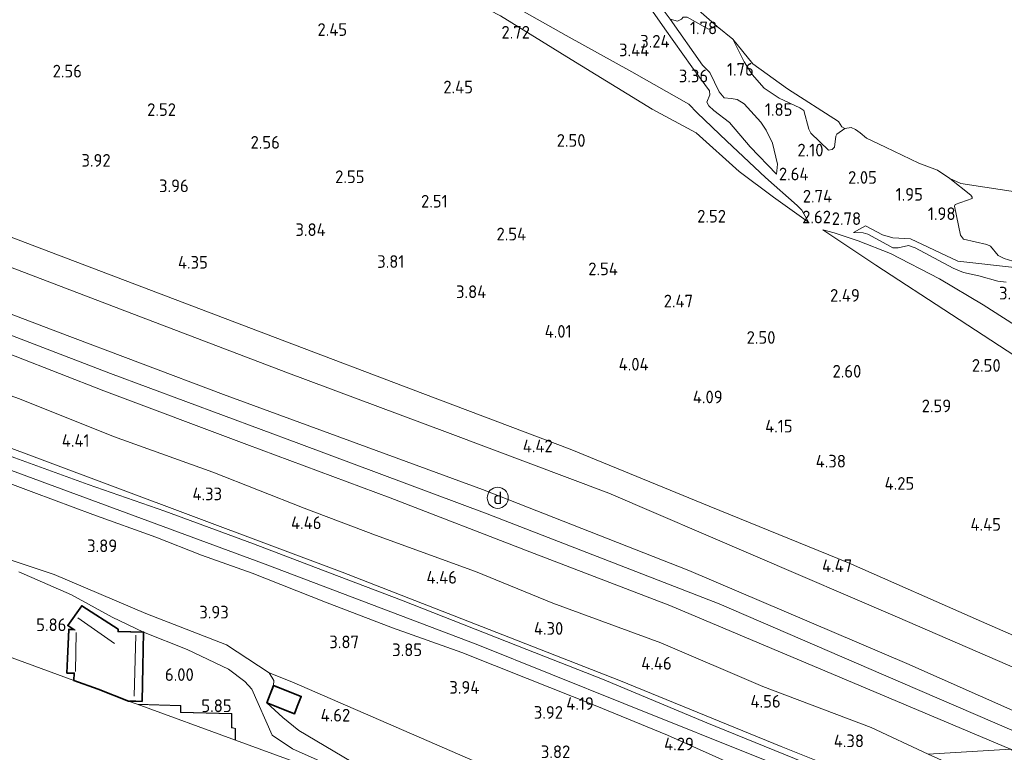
# Model space of a CAD drawing. Extents: x 141961 to 144947, y 416202 to 417778.
# Tile 99 of 122: x 144328 to 144468, y 416589 to 416693. Entities that reach past the tile are written whole.
import ezdxf
from ezdxf.enums import TextEntityAlignment as Align
from ezdxf.lldxf.tags import DXFTag

# ---------------------------------------------------------------- set-up
doc = ezdxf.new("R2010")
doc.units = 0
for name, color, linetype, lineweight in [('B-ME-GR-GRAS-GV', 60, 'Continuous', 13), ('B-ME-GR-HAAG-G', 90, 'GR-HAAG1', 13), ('B-ME-GW-GROND_ZAND-GV', 7, 'Continuous', 18), ('B-ME-GW-TALUD_KRUIN-G', 90, 'Continuous', 18), ('B-ME-GW-TALUD_TEEN-G', 90, 'Continuous', 18), ('B-ME-IE-MEUBILAIR_DIJKPAAL-S', 7, 'Continuous', 25), ('B-ME-IE-TERREINAFSCHEIDING_KUNSTMATIG_HEKWERK-G', 20, 'IE-TERREINAFSCHEIDING-KUNSTMATIG', 18), ('B-ME-KG-GRENS_OPNAME-G', 210, 'KG-OPNAME', 18), ('B-ME-KG-KADASTRAAL_DAKRAND-G', 170, 'Continuous', 18), ('B-ME-KG-KADASTRAAL_NOK-G', 10, 'Continuous', 18), ('B-ME-OB-OEVERVOORZIENING-G', 7, 'Continuous', 18), ('B-ME-OG-BEBOUWING_SCHUUR-GV', 7, 'Continuous', 35), ('B-ME-OG-BEBOUWING_WONINGBOUW-GV', 7, 'Continuous', 18), ('B-ME-OG-HOOGTEPUNT-S', 7, 'Continuous', 25), ('B-ME-OG-TERREIN_GROEN_TUIN-GV', 7, 'Continuous', 18), ('B-ME-OG-WATER_GREPPEL-G', 160, 'Continuous', 18), ('B-ME-OG-WATER_RIVIER-GV', 130, 'Continuous', 18), ('B-ME-OG-WATER_SLOOT-G', 120, 'Continuous', 18), ('B-ME-WH-WINTERBED-G', 150, 'WH-WINTERBED', 18)]:
    doc.layers.add(name, color=color, linetype=linetype, lineweight=lineweight)
doc.styles.add('NLCS-ISO', font='NLCS-ISO.ttf')
doc.styles.add('NLCS-ISO-ANNOTATIVE-T18', font='NLCS-ISO.ttf', dxfattribs={"height": 1.8})
doc.styles.get("Standard").update_dxf_attribs({"font": 'arial.ttf'})
doc.linetypes.add('GR-HAAG1', pattern='A,6,[176,NLCS.SHX,S=0.125,R=0,X=0,Y=0],-2', length=8)
doc.linetypes.add('IE-TERREINAFSCHEIDING-KUNSTMATIG', pattern='A,4,[82,NLCS.SHX,S=0.75,R=90,X=0,Y=0],4,-2', length=10)
tags = doc.linetypes.add('KG-OPNAME', pattern='A,5.5,-2,["O",Standard,S=1.8,R=0,X=-0.5,Y=-0.9],-2,5.5,-2,[5,NLCS.SHX,S=0.75,R=0,X=0,Y=0],-2', length=19).pattern_tags.tags
tags[6] = DXFTag(74, 10)
tags = doc.linetypes.add('WH-WINTERBED', pattern='A,6,-3.5,["WB",Standard,S=1.8,R=0,X=-1.5,Y=-0.9],-3.5,6,-3.5,6,-3.5,6,-3.5,6,-3.5', length=51).pattern_tags.tags
tags[6] = DXFTag(74, 10)

# ---------------------------------------------------------------- blocks, each defined once
blk = doc.blocks.new('SAL-HOOGTELABEL-SO')
at = {"color": 0, "linetype": 'ByBlock', "lineweight": -2, "style": 'NLCS-ISO-ANNOTATIVE-T18'}
blk.add_attdef('HOOGTE', text='', height=1.8, dxfattribs=at).set_placement((2.79, 0), align=Align.RIGHT)
blk = doc.blocks.new('SIE-DIJKPAAL-SO')
at = {"color": 0, "linetype": 'ByBlock', "lineweight": 18}
blk.add_circle((0, 0), 1.5, dxfattribs=at)
at = {"color": 0, "linetype": 'ByBlock', "lineweight": 18, "style": 'NLCS-ISO'}
blk.add_text('d', height=1.8, dxfattribs=at).set_placement((0, 0), align=Align.MIDDLE_CENTER)

msp = doc.modelspace()

# ---------------------------------------------------------------- linework, layer by layer
at = {"layer": 'B-ME-GR-GRAS-GV'}
for points in [[(144483.74, 416599.54, 4.64), (144464.8, 416607.84, 4.62), (144445.86, 416616.15, 4.59), (144426.08, 416624.22, 4.49), (144406.3, 416632.29, 4.39), (144385.35, 416640.23, 4.39), (144364.4, 416648.16, 4.39), (144328.86, 416661.68, 4.36), (144307.62, 416669.77, 4.45), (144286.39, 416677.86, 4.53), (144264.15, 416686.42, 4.5), (144241.91, 416694.97, 4.46), (144215.73, 416704.67, 4.13)], [(144215.73, 416704.67, 4.13), (144241.91, 416694.97, 4.46), (144264.15, 416686.42, 4.5), (144286.39, 416677.86, 4.53), (144307.62, 416669.77, 4.45), (144328.86, 416661.68, 4.36), (144364.4, 416648.16, 4.39), (144385.35, 416640.23, 4.39), (144406.3, 416632.29, 4.39), (144426.08, 416624.22, 4.49), (144445.86, 416616.15, 4.59), (144464.8, 416607.84, 4.62), (144483.74, 416599.54, 4.64)], [(144482.71, 416595.49, 4.8), (144452.84, 416608.43, 4.74), (144432.33, 416617.26, 4.65), (144411.83, 416626.08, 4.56), (144388.86, 416634.66, 4.53), (144365.9, 416643.25, 4.5), (144342.39, 416652.2, 4.51), (144318.89, 416661.15, 4.52), (144297.42, 416669.4, 4.52), (144275.95, 416677.65, 4.52), (144242.74, 416690.26, 4.57), (144236.65, 416693.72, 4.56), (144231.1, 416697.89, 4.56), (144225.53, 416699.78, 4.56), (144218.12, 416700.81, 4.38)], [(144218.12, 416700.81, 4.38), (144225.53, 416699.78, 4.56), (144231.1, 416697.89, 4.56), (144236.65, 416693.72, 4.56), (144242.74, 416690.26, 4.57), (144275.95, 416677.65, 4.52), (144297.42, 416669.4, 4.52), (144318.89, 416661.15, 4.52), (144342.39, 416652.2, 4.51), (144365.9, 416643.25, 4.5), (144388.86, 416634.66, 4.53), (144411.83, 416626.08, 4.56), (144432.33, 416617.26, 4.65), (144452.84, 416608.43, 4.74), (144482.71, 416595.49, 4.8)], [(144396.39, 416693.88, 2.75), (144406.47, 416687.66, 2.71), (144417.99, 416680.63, 2.53), (144424.22, 416677.28, 2.81), (144430.33, 416671.78, 2.66), (144435.23, 416668.11, 2.65), (144440.18, 416664.56, 2.61), (144439.27, 416666.26, 2.97), (144438.6, 416666.93, 2.96), (144434.08, 416670.9, 3), (144428.59, 416676.1, 3.33), (144424.35, 416680.11, 3.5), (144423.19, 416681.33, 3.5), (144415.08, 416685.95, 3.55), (144405.77, 416691.07, 3.42), (144396.42, 416696.39, 3.51)], [(144396.42, 416696.39, 3.51), (144405.77, 416691.07, 3.42), (144415.08, 416685.95, 3.55), (144423.19, 416681.33, 3.5), (144424.35, 416680.11, 3.5), (144428.59, 416676.1, 3.33), (144434.08, 416670.9, 3), (144438.6, 416666.93, 2.96), (144439.27, 416666.26, 2.97), (144440.18, 416664.56, 2.61), (144435.23, 416668.11, 2.65), (144430.33, 416671.78, 2.66), (144424.22, 416677.28, 2.81), (144417.99, 416680.63, 2.53), (144406.47, 416687.66, 2.71), (144396.39, 416693.88, 2.75)], [(144420.54, 416693.39, 1.65), (144425.14, 416686.88, 2.27), (144426.18, 416685.83, 2.25), (144427.5, 416683.07, 2.4), (144428.2, 416682.22, 2.4), (144429.2, 416682.12, 2.25), (144430.07, 416682, 2.18), (144431.04, 416681.36, 2.16), (144433.43, 416678.79, 2.17), (144434.17, 416677.63, 2.25), (144435.1, 416675.77, 2.42), (144435.79, 416672.79, 2.61), (144435.67, 416671.37, 2.8), (144431.89, 416675.28, 3.18), (144428.97, 416678.72, 3.41), (144426.75, 416680.43, 3.62), (144426.05, 416681.08, 3.63), (144425.72, 416681.62, 3.53), (144426.16, 416682.64, 3.25), (144426.1, 416683.25, 3.2), (144423.59, 416686.66, 3.02), (144419.75, 416692.02, 2.81), (144417.36, 416695.52, 2.8)], [(144417.36, 416695.52, 2.8), (144419.75, 416692.02, 2.81), (144423.59, 416686.66, 3.02), (144426.1, 416683.25, 3.2), (144426.16, 416682.64, 3.25), (144425.72, 416681.62, 3.53), (144426.05, 416681.08, 3.63), (144426.75, 416680.43, 3.62), (144428.97, 416678.72, 3.41), (144431.89, 416675.28, 3.18), (144435.67, 416671.37, 2.8), (144435.79, 416672.79, 2.61), (144435.1, 416675.77, 2.42), (144434.17, 416677.63, 2.25), (144433.43, 416678.79, 2.17), (144431.04, 416681.36, 2.16), (144430.07, 416682, 2.18), (144429.2, 416682.12, 2.25), (144428.2, 416682.22, 2.4), (144427.5, 416683.07, 2.4), (144426.18, 416685.83, 2.25), (144425.14, 416686.88, 2.27), (144420.54, 416693.39, 1.65), (144421.59, 416693.13, 1.48), (144422.13, 416693.41, 1.45)], [(144422.97, 416693.71, 1.36), (144426, 416692, 1.22), (144427.23, 416692.35, 1), (144429.42, 416690.55, 1), (144431.07, 416687.33, 1.23), (144432.18, 416685.55, 1.26), (144433.89, 416683.62, 1.26), (144436.02, 416682.18, 1.26), (144438.98, 416680.79, 1.21), (144439.54, 416680.44, 1.2), (144440.24, 416677.8, 1.44), (144440.52, 416677.21, 1.45), (144443.04, 416674.78, 1.59), (144443.54, 416674.91, 1.57), (144443.89, 416675.23, 1.57), (144444.09, 416676.78, 1.3), (144444.24, 416677.07, 1.26), (144445.37, 416677.87, 1), (144446.28, 416678.02, 1), (144446.86, 416677.74, 1), (144447.56, 416677.26, 1), (144448.45, 416676.49, 1), (144451.15, 416675.21, 1), (144455.88, 416672.97, 1), (144458.53, 416671.97, 1), (144460.27, 416670.77, 1), (144463.27, 416668.41, 1.24), (144463.44, 416668.14, 1.25), (144463.48, 416667.91, 1.27), (144461.04, 416667.1, 1.41), (144460.97, 416666.82, 1.44), (144461.82, 416662.7, 2.03), (144462.25, 416662.16, 2.09), (144465.54, 416661.4, 2.06), (144466.07, 416661.17, 2.06), (144467.14, 416659.84, 2.25), (144468.03, 416659.39, 2.26), (144469.25, 416659.03, 2.25)], [(144223.38, 416691.94, 6.95), (144227.14, 416689.86, 6.95), (144232.19, 416686.88, 6.95), (144266.42, 416674.31, 6.65), (144288.14, 416666.13, 6.66), (144309.87, 416657.95, 6.67), (144333.44, 416649, 6.68), (144357.01, 416640.06, 6.68), (144393.84, 416626.57, 6.75), (144423.17, 416615.05, 6.71), (144454.17, 416601.87, 6.76), (144480.14, 416590.33, 6.67)], [(144480.14, 416590.33, 6.67), (144454.17, 416601.87, 6.76), (144423.17, 416615.05, 6.71), (144393.84, 416626.57, 6.75), (144357.01, 416640.06, 6.68), (144333.44, 416649, 6.68), (144309.87, 416657.95, 6.67), (144288.14, 416666.13, 6.66), (144266.42, 416674.31, 6.65), (144232.19, 416686.88, 6.95), (144227.14, 416689.86, 6.95), (144223.38, 416691.94, 6.95)], [(144468.89, 416589.7, 6.73), (144444.67, 416599.9, 6.75), (144420.46, 416610.09, 6.78), (144400.6, 416617.74, 6.81), (144380.73, 416625.39, 6.84), (144360.37, 416632.99, 6.82), (144340.01, 416640.6, 6.81), (144321.06, 416648, 6.81), (144302.12, 416655.41, 6.81), (144281.96, 416662.91, 6.8), (144261.8, 416670.41, 6.79), (144236.14, 416679.74, 6.76), (144234.08, 416679.92, 6.76), (144231.48, 416679.43, 6.76), (144227.5, 416678.78, 6.8), (144222.76, 416678.85, 6.86)], [(144223.34, 416673.92, 4.85), (144227.52, 416673.43, 4.77), (144231.62, 416672.77, 4.75), (144233.01, 416672.87, 4.76), (144236.13, 416673.47, 4.84), (144237.51, 416673.21, 4.87), (144249.67, 416668.8, 4.79), (144264.35, 416662.87, 4.79), (144277.14, 416657.93, 4.82), (144290.03, 416652.83, 4.72), (144302.37, 416649.03, 4.92), (144316.1, 416643.74, 4.91), (144328.04, 416639.48, 4.87), (144341.41, 416634.1, 4.89), (144355.53, 416629.05, 4.92), (144368.5, 416623.94, 4.96), (144378.65, 416620.07, 4.87), (144392.84, 416614.93, 4.88), (144403.87, 416610.42, 4.94), (144419.21, 416604.8, 4.97), (144433.71, 416598.57, 4.92), (144449.1, 416592.74, 5.05), (144457.2, 416588.99, 5.18)], [(144442.02, 416587.8, 4.33), (144436.33, 416590.04, 4.33), (144413.48, 416599.37, 4.34), (144393.69, 416607.11, 4.36), (144373.9, 416614.85, 4.38), (144352.78, 416622.76, 4.38), (144331.65, 416630.66, 4.38), (144310.3, 416638.59, 4.35), (144288.94, 416646.52, 4.32), (144261.38, 416656.73, 4.22), (144233.52, 416667.18, 4.32), (144224.12, 416669.88, 4.67)], [(144468.28, 416656.03, 3.48), (144467.12, 416656.19, 3.48), (144464.4, 416656.93, 3.52), (144462.21, 416657.42, 3.52), (144460.74, 416658.05, 3.52), (144455.36, 416660.91, 3.56), (144454.39, 416661.26, 3.62), (144452.92, 416660.94, 3.46), (144452.17, 416660.92, 3.38), (144451.32, 416661.37, 3.38), (144448.61, 416662.87, 3.38), (144447.95, 416663.03, 3.35), (144446.59, 416663.11, 3.06), (144448.31, 416664.04, 2.77), (144450.74, 416662.76, 2.79), (144452.18, 416662.32, 2.76), (144454.68, 416662.22, 2.64), (144461.42, 416659.02, 2.62), (144470.32, 416658.02, 2.54)], [(144470.32, 416658.02, 2.54), (144461.42, 416659.02, 2.62), (144454.68, 416662.22, 2.64), (144452.18, 416662.32, 2.76), (144450.74, 416662.76, 2.79), (144448.31, 416664.04, 2.77), (144446.59, 416663.11, 3.06), (144447.95, 416663.03, 3.35), (144448.61, 416662.87, 3.38), (144451.32, 416661.37, 3.38), (144452.17, 416660.92, 3.38), (144452.92, 416660.94, 3.46), (144454.39, 416661.26, 3.62), (144455.36, 416660.91, 3.56), (144460.74, 416658.05, 3.52), (144462.21, 416657.42, 3.52), (144464.4, 416656.93, 3.52), (144467.12, 416656.19, 3.48), (144468.28, 416656.03, 3.48)], [(144476.61, 416645.44, 3.63), (144465.02, 416652.8, 3.6), (144458.84, 416656.53, 3.52), (144451.84, 416660.11, 3.37), (144447.28, 416661.92, 3.03), (144443.86, 416663.07, 2.9), (144442.22, 416663.47, 2.67), (144449.78, 416658.47, 2.62), (144460.52, 416651.44, 2.61), (144476.37, 416641.12, 2.58)], [(144321.06, 416648, 6.81), (144340.01, 416640.6, 6.81), (144360.37, 416632.99, 6.82), (144380.73, 416625.39, 6.84), (144400.6, 416617.74, 6.81), (144420.46, 416610.09, 6.78), (144444.67, 416599.9, 6.75), (144468.89, 416589.7, 6.73), (144457.2, 416588.99, 5.18), (144449.1, 416592.74, 5.05), (144433.71, 416598.57, 4.92), (144419.21, 416604.8, 4.97), (144403.87, 416610.42, 4.94), (144392.84, 416614.93, 4.88), (144378.65, 416620.07, 4.87), (144368.5, 416623.94, 4.96), (144355.53, 416629.05, 4.92), (144341.41, 416634.1, 4.89), (144328.04, 416639.48, 4.87)], [(144317.04, 416631.05, 4.17), (144330.08, 416626.17, 4.16), (144338.46, 416623.01, 4.1), (144347.4, 416619.81, 4.08), (144353.92, 416617.25, 4.08), (144361.11, 416614.67, 4.15), (144371.54, 416610.59, 4.12), (144381.07, 416606.91, 4.17), (144390.9, 416603.42, 4.19), (144400.21, 416599.72, 4.23), (144409.87, 416595.9, 4.3), (144420.14, 416591.67, 4.34), (144430.2, 416587.19, 4.38)], [(144393.91, 416587.46, 4.07), (144366.73, 416599.26, 4.15), (144363.53, 416600.55, 4.12), (144357.48, 416604.5, 4.18), (144346.01, 416608.96, 4.12), (144332.96, 416614.49, 4.12), (144325.26, 416617.05, 4.16)]]:
    msp.add_polyline3d(points, dxfattribs=at)
for points in [[(144486.21, 416619.53, 4.09), (144483.88, 416616.62, 3.94), (144484.14, 416621.47, 3.33), (144484.33, 416626.51, 2.71), (144485.39, 416634.01, 2.56), (144485.14, 416634.65, 2.56), (144484.31, 416635.66, 2.55), (144476.37, 416641.12, 2.58), (144460.52, 416651.44, 2.61), (144449.78, 416658.47, 2.62), (144442.22, 416663.47, 2.67), (144443.86, 416663.07, 2.9), (144447.28, 416661.92, 3.03), (144451.84, 416660.11, 3.37), (144458.84, 416656.53, 3.52), (144465.02, 416652.8, 3.6), (144476.61, 416645.44, 3.63), (144483.51, 416641.03, 3.61), (144489.14, 416636.86, 3.51), (144489.87, 416636.12, 3.51), (144490.6, 416634.55, 3.6), (144488.48, 416624.44, 4.19)], [(144425.76, 416593.41, 4.31), (144439.5, 416587.83, 4.28), (144434.74, 416587.84, 3.24), (144413.96, 416596.17, 3.18), (144393.18, 416604.5, 3.11), (144362.95, 416615.95, 3.09), (144326.91, 416629.29, 3.09), (144307.89, 416636.37, 3.09), (144288.86, 416643.46, 3.08), (144288.94, 416645.79, 4.13), (144296.17, 416643.13, 4.19), (144308.71, 416638.34, 4.14), (144327.39, 416631.07, 4.15), (144337.81, 416627.28, 4.12), (144348.67, 416623.49, 4.14), (144361.28, 416618.84, 4.14), (144372.11, 416614.76, 4.27), (144382.36, 416610.85, 4.24), (144400.14, 416603.83, 4.21), (144410.9, 416599.62, 4.19)], [(144436.33, 416590.04, 4.33), (144442.02, 416587.8, 4.33), (144439.5, 416587.83, 4.28), (144425.76, 416593.41, 4.31), (144410.9, 416599.62, 4.19), (144400.14, 416603.83, 4.21), (144382.36, 416610.85, 4.24), (144372.11, 416614.76, 4.27), (144361.28, 416618.84, 4.14), (144348.67, 416623.49, 4.14), (144337.81, 416627.28, 4.12), (144327.39, 416631.07, 4.15), (144308.71, 416638.34, 4.14), (144296.17, 416643.13, 4.19), (144288.94, 416645.79, 4.13), (144288.94, 416646.52, 4.32), (144310.3, 416638.59, 4.35), (144331.65, 416630.66, 4.38), (144352.78, 416622.76, 4.38), (144373.9, 416614.85, 4.38), (144393.69, 416607.11, 4.36), (144413.48, 416599.37, 4.34)], [(144434.74, 416587.84, 3.24), (144430.2, 416587.19, 4.38), (144420.14, 416591.67, 4.34), (144409.87, 416595.9, 4.3), (144400.21, 416599.72, 4.23), (144390.9, 416603.42, 4.19), (144381.07, 416606.91, 4.17), (144371.54, 416610.59, 4.12), (144361.11, 416614.67, 4.15), (144353.92, 416617.25, 4.08), (144347.4, 416619.81, 4.08), (144338.46, 416623.01, 4.1), (144330.08, 416626.17, 4.16), (144317.04, 416631.05, 4.17), (144309.54, 416633.76, 4.18), (144294.88, 416639.21, 4.23), (144288.7, 416641.58, 4.17), (144288.86, 416643.46, 3.08), (144307.89, 416636.37, 3.09), (144326.91, 416629.29, 3.09), (144362.95, 416615.95, 3.09), (144393.18, 416604.5, 3.11), (144413.96, 416596.17, 3.18)], [(144519.06, 416564.16, 6.74), (144516.97, 416559.36, 5.14), (144491.89, 416572.65, 5.21), (144480.07, 416578.75, 5.3), (144464.1, 416585.88, 5.19), (144457.2, 416588.99, 5.18), (144468.89, 416589.7, 6.73), (144474.77, 416586.25, 6.79), (144486.61, 416581.14, 6.81), (144494.13, 416577.78, 6.81), (144503.73, 416572.68, 6.87), (144511.74, 416568.37, 6.83)]]:
    msp.add_polyline3d(points, close=True, dxfattribs=at)
at = {"layer": 'B-ME-GR-HAAG-G'}
for points in [[(144327.94, 416614.86, 5.8), (144335.44, 416611.63, 6), (144341.21, 416608.43, 5.81)], [(144393.91, 416587.46, 4.07), (144366.73, 416599.26, 4.15), (144363.53, 416600.55, 4.12)]]:
    msp.add_polyline3d(points, dxfattribs=at)
at = {"layer": 'B-ME-GW-GROND_ZAND-GV'}
for points in [[(144424.54, 416694.67, 1), (144427.23, 416692.35, 1), (144426, 416692, 1.22), (144422.97, 416693.71, 1.36), (144422.39, 416693.69, 1.41), (144422.13, 416693.41, 1.45), (144421.59, 416693.13, 1.48), (144420.54, 416693.39, 1.65), (144419.41, 416694.95, 1.63), (144418.45, 416697.24, 1.32), (144417.71, 416699.26, 1.22), (144418.15, 416700.24, 1), (144417.59, 416701.64, 1), (144420.57, 416698.15, 1)], [(144443.54, 416674.91, 1.57), (144443.04, 416674.78, 1.59), (144440.52, 416677.21, 1.45), (144440.24, 416677.8, 1.44), (144439.54, 416680.44, 1.2), (144438.98, 416680.79, 1.21), (144436.02, 416682.18, 1.26), (144433.89, 416683.62, 1.26), (144432.18, 416685.55, 1.26), (144431.07, 416687.33, 1.23), (144429.42, 416690.55, 1), (144432.26, 416687.07, 1), (144437.19, 416683.53, 1), (144444.46, 416678.86, 1), (144444.95, 416678.13, 1), (144445.37, 416677.87, 1), (144444.24, 416677.07, 1.26), (144444.09, 416676.78, 1.3), (144443.89, 416675.23, 1.57)]]:
    msp.add_polyline3d(points, close=True, dxfattribs=at)
msp.add_polyline3d([(144469.25, 416659.03, 2.25), (144468.03, 416659.39, 2.26), (144467.14, 416659.84, 2.25), (144466.07, 416661.17, 2.06), (144465.54, 416661.4, 2.06), (144462.25, 416662.16, 2.09), (144461.82, 416662.7, 2.03), (144460.97, 416666.82, 1.44), (144461.04, 416667.1, 1.41), (144463.48, 416667.91, 1.27), (144463.44, 416668.14, 1.25), (144463.27, 416668.41, 1.24), (144460.27, 416670.77, 1), (144461.84, 416670.04, 1), (144465.27, 416669.52, 1), (144471.2, 416668.65, 1)], dxfattribs=at)
at = {"layer": 'B-ME-GW-TALUD_KRUIN-G'}
for points in [[(144327.78, 416725.92, 4.04), (144335.82, 416728.7, 3.65), (144336.44, 416728.68, 3.55), (144338.88, 416727.75, 3.35), (144342.42, 416726.1, 3.27), (144347.88, 416723.26, 3.24), (144354.96, 416719.1, 3.4), (144362.2, 416715.08, 3.48), (144367.12, 416712.32, 3.41), (144370.05, 416710.47, 3.27), (144370.93, 416709.9, 3.19), (144373.65, 416708.12, 3.4), (144387.34, 416701.24, 3.49), (144396.42, 416696.39, 3.51), (144405.77, 416691.07, 3.42), (144415.08, 416685.95, 3.55), (144423.19, 416681.33, 3.5), (144424.35, 416680.11, 3.5), (144428.59, 416676.1, 3.33), (144434.08, 416670.9, 3), (144438.6, 416666.93, 2.96), (144439.27, 416666.26, 2.97), (144440.18, 416664.56, 2.61)], [(144480.14, 416590.33, 6.67), (144454.17, 416601.87, 6.76), (144423.17, 416615.05, 6.71), (144393.84, 416626.57, 6.75), (144357.01, 416640.06, 6.68), (144333.44, 416649, 6.68), (144309.87, 416657.95, 6.67), (144288.14, 416666.13, 6.66), (144266.42, 416674.31, 6.65), (144232.19, 416686.88, 6.95), (144227.14, 416689.86, 6.95), (144223.38, 416691.94, 6.95), (144218.93, 416693.19, 6.96), (144214.07, 416693.89, 6.98), (144210.85, 416695.17, 6.57)], [(144435.67, 416671.37, 2.8), (144431.89, 416675.28, 3.18), (144428.97, 416678.72, 3.41), (144426.75, 416680.43, 3.62), (144426.05, 416681.08, 3.63), (144425.72, 416681.62, 3.53), (144426.16, 416682.64, 3.25), (144426.1, 416683.25, 3.2), (144423.59, 416686.66, 3.02), (144419.75, 416692.02, 2.81), (144417.36, 416695.52, 2.8)], [(144468.89, 416589.7, 6.73), (144444.67, 416599.9, 6.75), (144420.46, 416610.09, 6.78), (144400.6, 416617.74, 6.81), (144380.73, 416625.39, 6.84), (144360.37, 416632.99, 6.82), (144340.01, 416640.6, 6.81), (144321.06, 416648, 6.81), (144302.12, 416655.41, 6.81), (144281.96, 416662.91, 6.8), (144261.8, 416670.41, 6.79), (144236.14, 416679.74, 6.76), (144234.08, 416679.92, 6.76), (144231.48, 416679.43, 6.76), (144227.5, 416678.78, 6.8), (144222.76, 416678.85, 6.86), (144219.74, 416679.8, 6.9), (144216, 416682.17, 6.9), (144210.57, 416687.62, 6.8), (144208.33, 416689.51, 6.71)], [(144476.61, 416645.44, 3.63), (144465.02, 416652.8, 3.6), (144458.84, 416656.53, 3.52), (144451.84, 416660.11, 3.37), (144447.28, 416661.92, 3.03), (144443.86, 416663.07, 2.9), (144442.22, 416663.47, 2.67)], [(144468.28, 416656.03, 3.48), (144467.12, 416656.19, 3.48), (144464.4, 416656.93, 3.52), (144462.21, 416657.42, 3.52), (144460.74, 416658.05, 3.52), (144455.36, 416660.91, 3.56), (144454.39, 416661.26, 3.62), (144452.92, 416660.94, 3.46), (144452.17, 416660.92, 3.38), (144451.32, 416661.37, 3.38), (144448.61, 416662.87, 3.38), (144447.95, 416663.03, 3.35), (144446.59, 416663.11, 3.06)], [(144341.21, 416608.43, 5.81), (144345.68, 416606.32, 5.8)], [(144345.68, 416606.32, 5.8), (144351.86, 416603.84, 5.67), (144357.76, 416601.06, 5.61), (144360.08, 416599.31, 5.61), (144361.08, 416598.19, 5.62), (144363.97, 416591.67, 5.75), (144366.84, 416589.74, 5.71), (144370.33, 416588.17, 5.63), (144378.57, 416583.71, 5.55)]]:
    msp.add_polyline3d(points, dxfattribs=at)
at = {"layer": 'B-ME-GW-TALUD_TEEN-G'}
for points in [[(144440.18, 416664.56, 2.61), (144435.23, 416668.11, 2.65), (144430.33, 416671.78, 2.66), (144424.22, 416677.28, 2.81), (144417.99, 416680.63, 2.53), (144406.47, 416687.66, 2.71), (144396.39, 416693.88, 2.75), (144384.46, 416700.11, 2.76), (144372.84, 416705.61, 2.71), (144363.29, 416711.46, 2.61), (144354.49, 416716.49, 2.58), (144345.02, 416722.49, 2.62), (144344.15, 416723.04, 2.63), (144343.27, 416723.8, 2.66), (144342.16, 416724.37, 2.66), (144340.44, 416724.16, 2.65), (144338.35, 416723.26, 2.65), (144335.65, 416720.25, 2.6), (144334.51, 416719.04, 2.57), (144332.49, 416718.44, 2.57), (144327.88, 416717.32, 2.58)], [(144482.71, 416595.49, 4.8), (144452.84, 416608.43, 4.74), (144432.33, 416617.26, 4.65), (144411.83, 416626.08, 4.56), (144388.86, 416634.66, 4.53), (144365.9, 416643.25, 4.5), (144342.39, 416652.2, 4.51), (144318.89, 416661.15, 4.52), (144297.42, 416669.4, 4.52), (144275.95, 416677.65, 4.52), (144242.74, 416690.26, 4.57), (144236.65, 416693.72, 4.56), (144231.1, 416697.89, 4.56), (144225.53, 416699.78, 4.56), (144218.12, 416700.81, 4.38), (144213.28, 416701.18, 4.28)], [(144420.54, 416693.39, 1.65), (144425.14, 416686.88, 2.27), (144426.18, 416685.83, 2.25), (144427.5, 416683.07, 2.4), (144428.2, 416682.22, 2.4), (144429.2, 416682.12, 2.25), (144430.07, 416682, 2.18), (144431.04, 416681.36, 2.16), (144433.43, 416678.79, 2.17), (144434.17, 416677.63, 2.25), (144435.1, 416675.77, 2.42), (144435.79, 416672.79, 2.61), (144435.67, 416671.37, 2.8)], [(144457.2, 416588.99, 5.18), (144449.1, 416592.74, 5.05), (144433.71, 416598.57, 4.92), (144419.21, 416604.8, 4.97), (144403.87, 416610.42, 4.94), (144392.84, 416614.93, 4.88), (144378.65, 416620.07, 4.87), (144368.5, 416623.94, 4.96), (144355.53, 416629.05, 4.92), (144341.41, 416634.1, 4.89), (144328.04, 416639.48, 4.87), (144316.1, 416643.74, 4.91), (144302.37, 416649.03, 4.92), (144290.03, 416652.83, 4.72), (144277.14, 416657.93, 4.82), (144264.35, 416662.87, 4.79), (144249.67, 416668.8, 4.79), (144237.51, 416673.21, 4.87), (144236.13, 416673.47, 4.84), (144233.01, 416672.87, 4.76), (144231.62, 416672.77, 4.75), (144227.52, 416673.43, 4.77)], [(144482.82, 416670.17, 1), (144480.89, 416666.97, 1.17), (144480.18, 416664.88, 1.38), (144479.9, 416663.42, 1.52), (144478.68, 416661.77, 1.78), (144477.53, 416660.79, 1.88), (144476.39, 416659.63, 2.27), (144475.2, 416658.98, 2.34), (144472.23, 416657.97, 2.51), (144470.32, 416658.02, 2.54), (144461.42, 416659.02, 2.62), (144454.68, 416662.22, 2.64), (144452.18, 416662.32, 2.76), (144450.74, 416662.76, 2.79), (144448.31, 416664.04, 2.77), (144446.59, 416663.11, 3.06)], [(144483.88, 416616.62, 3.94), (144484.14, 416621.47, 3.33), (144484.33, 416626.51, 2.71), (144485.39, 416634.01, 2.56), (144485.14, 416634.65, 2.56), (144484.31, 416635.66, 2.55), (144476.37, 416641.12, 2.58), (144460.52, 416651.44, 2.61), (144449.78, 416658.47, 2.62), (144442.22, 416663.47, 2.67)], [(144364.15, 416598.71, 4.67), (144364.19, 416599.42, 4.67), (144363.53, 416600.55, 4.12)], [(144384.17, 416581.53, 5.06), (144382.48, 416584.12, 4.64), (144377.76, 416586.42, 4.58), (144367.75, 416592.34, 4.78), (144365.47, 416594.16, 4.78), (144363.2, 416596.26, 4.67)]]:
    msp.add_polyline3d(points, dxfattribs=at)
at = {"layer": 'B-ME-IE-TERREINAFSCHEIDING_KUNSTMATIG_HEKWERK-G'}
for points in [[(144488.48, 416624.44, 4.19), (144483.74, 416599.54, 4.64), (144464.8, 416607.84, 4.62), (144445.86, 416616.15, 4.59), (144426.08, 416624.22, 4.49), (144406.3, 416632.29, 4.39), (144385.35, 416640.23, 4.39), (144364.4, 416648.16, 4.39), (144328.86, 416661.68, 4.36), (144307.62, 416669.77, 4.45), (144286.39, 416677.86, 4.53), (144264.15, 416686.42, 4.5), (144241.91, 416694.97, 4.46), (144215.73, 416704.67, 4.13)], [(144233.52, 416667.18, 4.32), (144261.38, 416656.73, 4.22), (144288.94, 416646.52, 4.32), (144310.3, 416638.59, 4.35), (144331.65, 416630.66, 4.38), (144352.78, 416622.76, 4.38), (144373.9, 416614.85, 4.38), (144393.69, 416607.11, 4.36), (144413.48, 416599.37, 4.34), (144436.33, 416590.04, 4.33), (144442.02, 416587.8, 4.33)], [(144363.53, 416600.55, 4.12), (144357.48, 416604.5, 4.18), (144346.01, 416608.96, 4.12), (144332.96, 416614.49, 4.12), (144325.26, 416617.05, 4.16), (144320.64, 416617.99, 4.44), (144319.61, 416617.2, 4.75), (144316.1, 416617.31, 4.52)]]:
    msp.add_polyline3d(points, dxfattribs=at)
at = {"layer": 'B-ME-KG-GRENS_OPNAME-G'}
msp.add_polyline3d([(144197.74, 416651.31, 3.7), (144198.35, 416651.07, 3.72), (144199.2, 416650.74, 4.07), (144220.65, 416642.34, 4.61), (144222.54, 416641.75, 4.6), (144224.66, 416640.58, 4.5), (144287.18, 416617.17, 3.98), (144310.34, 416608.64, 4.04), (144311.99, 416608.03, 5.02), (144313.5, 416607.46, 5.78), (144315.04, 416606.86, 5.88), (144320.12, 416605.22, 6.06), (144325.56, 416603.19, 6.06), (144335.75, 416599.46, 5.97), (144339.21, 416598.19, 5.97), (144343.55, 416596.51, 5.97), (144344.75, 416596.07, 5.88), (144358.76, 416590.95, 5.88), (144378.57, 416583.71, 5.55), (144384.17, 416581.53, 5.06)], dxfattribs=at)
at = {"layer": 'B-ME-KG-KADASTRAAL_DAKRAND-G'}
for points in [[(144335.81, 416599.49, 8.61), (144335.85, 416600.52, 8.5), (144334.83, 416600.54, 7.47), (144335.08, 416606.66, 7.49), (144335.93, 416606.6, 7.94), (144334.95, 416607.25, 8.12), (144336.88, 416609.98, 8.12), (144342.01, 416606.72, 8.12), (144342.02, 416606.36, 8.69), (144345.62, 416606.27, 8.4), (144345.42, 416596.51, 8.4), (144343.73, 416596.58, 9.03)], [(144344.95, 416596.02, 9.04), (144350.91, 416595.82, 9), (144350.91, 416594.87, 8.78), (144358.17, 416594.71, 8.83), (144358.17, 416592.72, 10.5), (144358.71, 416592.6, 10.56), (144358.71, 416591, 10.48)]]:
    msp.add_polyline3d(points, dxfattribs=at)
msp.add_polyline3d([(144367.1, 416594.79, 6.46), (144363.26, 416596.28, 6.46), (144364.18, 416598.64, 6.46), (144368.02, 416597.15, 6.46), (144367.48, 416595.75, 6.46)], close=True, dxfattribs=at)
at = {"layer": 'B-ME-KG-KADASTRAAL_NOK-G'}
for points in [[(144341.56, 416604.68, 8.75), (144336.31, 416608.32, 8.75)], [(144336.01, 416600.73, 8.77), (144336.09, 416606.24, 8.8)], [(144344.58, 416605.9, 9.32), (144344.32, 416597.22, 9.32)]]:
    msp.add_polyline3d(points, dxfattribs=at)
at = {"layer": 'B-ME-OB-OEVERVOORZIENING-G'}
msp.add_polyline3d([(144471.2, 416668.65, 1), (144465.27, 416669.52, 1), (144461.84, 416670.04, 1), (144460.27, 416670.77, 1), (144458.53, 416671.97, 1), (144455.88, 416672.97, 1), (144451.15, 416675.21, 1), (144448.45, 416676.49, 1), (144447.56, 416677.26, 1), (144446.86, 416677.74, 1), (144446.28, 416678.02, 1), (144445.37, 416677.87, 1), (144444.95, 416678.13, 1), (144444.46, 416678.86, 1), (144437.19, 416683.53, 1), (144432.26, 416687.07, 1), (144429.42, 416690.55, 1), (144427.23, 416692.35, 1), (144424.54, 416694.67, 1)], dxfattribs=at)
at = {"layer": 'B-ME-OG-BEBOUWING_SCHUUR-GV'}
for points in [[(144342.05, 416606.75, 5.97), (144342.07, 416606.41, 5.97), (144345.68, 416606.32, 5.8), (144345.47, 416596.46, 5.97), (144343.55, 416596.51, 5.97), (144339.21, 416598.19, 5.97), (144335.75, 416599.46, 5.97), (144335.8, 416600.47, 5.97), (144334.78, 416600.49, 5.97), (144335.03, 416606.72, 5.97), (144335.74, 416606.67, 5.97), (144334.88, 416607.23, 5.97), (144336.87, 416610.05, 5.97)], [(144367.52, 416595.73, 4.67), (144367.13, 416594.72, 4.67), (144363.2, 416596.26, 4.67), (144364.15, 416598.71, 4.67), (144368.08, 416597.18, 4.67)]]:
    msp.add_polyline3d(points, close=True, dxfattribs=at)
at = {"layer": 'B-ME-OG-BEBOUWING_WONINGBOUW-GV'}
msp.add_polyline3d([(144358.76, 416592.64, 5.88), (144358.76, 416590.95, 5.88), (144344.75, 416596.07, 5.88), (144350.96, 416595.87, 5.88), (144350.96, 416594.92, 5.88), (144358.22, 416594.76, 5.88), (144358.22, 416592.77, 5.88)], close=True, dxfattribs=at)
at = {"layer": 'B-ME-OG-TERREIN_GROEN_TUIN-GV'}
for points in [[(144325.26, 416617.05, 4.16), (144332.96, 416614.49, 4.12), (144346.01, 416608.96, 4.12), (144357.48, 416604.5, 4.18), (144363.53, 416600.55, 4.12), (144364.19, 416599.42, 4.67), (144364.15, 416598.71, 4.67), (144363.2, 416596.26, 4.67), (144365.47, 416594.16, 4.78), (144367.75, 416592.34, 4.78), (144377.76, 416586.42, 4.58)], [(144327.94, 416614.86, 5.8), (144335.44, 416611.63, 6), (144341.21, 416608.43, 5.81), (144345.68, 416606.32, 5.8), (144342.07, 416606.41, 5.97), (144342.05, 416606.75, 5.97), (144336.87, 416610.05, 5.97), (144334.88, 416607.23, 5.97), (144335.74, 416606.67, 5.97), (144335.03, 416606.72, 5.97), (144334.78, 416600.49, 5.97), (144335.8, 416600.47, 5.97), (144335.75, 416599.46, 5.97), (144325.56, 416603.19, 6.06)], [(144370.33, 416588.17, 5.63), (144366.84, 416589.74, 5.71), (144363.97, 416591.67, 5.75), (144361.08, 416598.19, 5.62), (144360.08, 416599.31, 5.61), (144357.76, 416601.06, 5.61), (144351.86, 416603.84, 5.67), (144345.68, 416606.32, 5.8), (144341.21, 416608.43, 5.81), (144335.44, 416611.63, 6), (144327.94, 416614.86, 5.8)]]:
    msp.add_polyline3d(points, dxfattribs=at)
for points in [[(144361.08, 416598.19, 5.62), (144363.97, 416591.67, 5.75), (144366.84, 416589.74, 5.71), (144370.33, 416588.17, 5.63), (144378.57, 416583.71, 5.55), (144358.76, 416590.95, 5.88), (144358.76, 416592.64, 5.88), (144358.22, 416592.77, 5.88), (144358.22, 416594.76, 5.88), (144350.96, 416594.92, 5.88), (144350.96, 416595.87, 5.88), (144344.75, 416596.07, 5.88), (144343.55, 416596.51, 5.97), (144345.47, 416596.46, 5.97), (144345.68, 416606.32, 5.8), (144351.86, 416603.84, 5.67), (144357.76, 416601.06, 5.61), (144360.08, 416599.31, 5.61)], [(144366.73, 416599.26, 4.15), (144393.91, 416587.46, 4.07), (144384.17, 416581.53, 5.06), (144382.48, 416584.12, 4.64), (144377.76, 416586.42, 4.58), (144367.75, 416592.34, 4.78), (144365.47, 416594.16, 4.78), (144363.2, 416596.26, 4.67), (144367.13, 416594.72, 4.67), (144367.52, 416595.73, 4.67), (144368.08, 416597.18, 4.67), (144364.15, 416598.71, 4.67), (144364.19, 416599.42, 4.67), (144363.53, 416600.55, 4.12)]]:
    msp.add_polyline3d(points, close=True, dxfattribs=at)
at = {"layer": 'B-ME-OG-WATER_GREPPEL-G'}
msp.add_polyline3d([(144434.74, 416587.84, 3.24), (144413.96, 416596.17, 3.18), (144393.18, 416604.5, 3.11), (144362.95, 416615.95, 3.09), (144326.91, 416629.29, 3.09), (144307.89, 416636.37, 3.09), (144288.86, 416643.46, 3.08), (144266.87, 416651.81, 3.08), (144244.88, 416660.17, 3.08), (144225.69, 416667.28, 3.08)], dxfattribs=at)
at = {"layer": 'B-ME-OG-WATER_RIVIER-GV'}
msp.add_polyline3d([(144471.2, 416668.65, 1), (144465.27, 416669.52, 1), (144461.84, 416670.04, 1), (144460.27, 416670.77, 1), (144458.53, 416671.97, 1), (144455.88, 416672.97, 1), (144451.15, 416675.21, 1), (144448.45, 416676.49, 1), (144447.56, 416677.26, 1), (144446.86, 416677.74, 1), (144446.28, 416678.02, 1), (144445.37, 416677.87, 1), (144444.95, 416678.13, 1), (144444.46, 416678.86, 1), (144437.19, 416683.53, 1), (144432.26, 416687.07, 1), (144429.42, 416690.55, 1), (144427.23, 416692.35, 1), (144424.54, 416694.67, 1)], dxfattribs=at)
at = {"layer": 'B-ME-OG-WATER_SLOOT-G'}
for points in [[(144233.52, 416667.18, 4.32), (144239.38, 416664.51, 4.12), (144255.09, 416658.38, 4.13), (144268.1, 416653.62, 4.11), (144280.46, 416649, 4.13), (144288.94, 416645.79, 4.13), (144296.17, 416643.13, 4.19), (144308.71, 416638.34, 4.14), (144327.39, 416631.07, 4.15), (144337.81, 416627.28, 4.12), (144348.67, 416623.49, 4.14), (144361.28, 416618.84, 4.14), (144372.11, 416614.76, 4.27), (144382.36, 416610.85, 4.24), (144400.14, 416603.83, 4.21), (144410.9, 416599.62, 4.19), (144425.76, 416593.41, 4.31), (144439.5, 416587.83, 4.28)], [(144430.2, 416587.19, 4.38), (144420.14, 416591.67, 4.34), (144409.87, 416595.9, 4.3), (144400.21, 416599.72, 4.23), (144390.9, 416603.42, 4.19), (144381.07, 416606.91, 4.17), (144371.54, 416610.59, 4.12), (144361.11, 416614.67, 4.15), (144353.92, 416617.25, 4.08), (144347.4, 416619.81, 4.08), (144338.46, 416623.01, 4.1), (144330.08, 416626.17, 4.16), (144317.04, 416631.05, 4.17), (144309.54, 416633.76, 4.18), (144294.88, 416639.21, 4.23), (144288.7, 416641.58, 4.17)]]:
    msp.add_polyline3d(points, dxfattribs=at)
at = {"layer": 'B-ME-WH-WINTERBED-G'}
msp.add_polyline3d([(144474.27, 416590.16, 6.88), (144450.88, 416600.24, 6.91), (144427.48, 416610.32, 6.93), (144394.53, 416623.12, 6.95), (144367.76, 416633.1, 6.92), (144340.99, 416643.08, 6.88), (144317.36, 416652.1, 6.88), (144293.74, 416661.13, 6.87), (144259.43, 416674.08, 6.91), (144225.13, 416687.03, 6.94), (144209.92, 416692.9, 6.77), (144196.6, 416697.47, 6.52)], dxfattribs=at)

# ---------------------------------------------------------------- block references
at = {"layer": 'B-ME-IE-MEUBILAIR_DIJKPAAL-S'}
msp.add_blockref('SIE-DIJKPAAL-SO', (144396.02, 416625.4, 6.83), dxfattribs=at)
at = {"layer": 'B-ME-OG-HOOGTEPUNT-S'}
for p, values in [((144424.42, 416691.27, 1.77), {'HOOGTE': '1.78'}), ((144371.82, 416691.04, 2.45), {'HOOGTE': '2.45'}), ((144397.81, 416690.65, 2.72), {'HOOGTE': '2.72'}), ((144417.66, 416689.37, 3.24), {'HOOGTE': '3.24'}), ((144414.77, 416688.14, 3.44), {'HOOGTE': '3.44'}), ((144334.12, 416685.13, 2.56), {'HOOGTE': '2.56'}), ((144423.14, 416684.44, 3.36), {'HOOGTE': '3.36'}), ((144429.63, 416685.38, 1.76), {'HOOGTE': '1.76'}), ((144389.71, 416682.87, 2.45), {'HOOGTE': '2.45'}), ((144347.49, 416679.66, 2.52), {'HOOGTE': '2.52'}), ((144435.12, 416679.67, 1.85), {'HOOGTE': '1.85'}), ((144362.26, 416675.01, 2.56), {'HOOGTE': '2.56'}), ((144405.71, 416675.28, 2.5), {'HOOGTE': '2.50'}), ((144439.54, 416673.91, 2.1), {'HOOGTE': '2.10'}), ((144338.2, 416672.45, 3.92), {'HOOGTE': '3.92'}), ((144374.29, 416670.12, 2.55), {'HOOGTE': '2.55'}), ((144437.41, 416670.51, 2.64), {'HOOGTE': '2.64'}), ((144349.3, 416668.83, 3.96), {'HOOGTE': '3.96'}), ((144447.13, 416670.02, 2.05), {'HOOGTE': '2.05'}), ((144440.77, 416667.36, 2.74), {'HOOGTE': '2.74'}), ((144453.67, 416667.62, 1.95), {'HOOGTE': '1.95'}), ((144386.11, 416666.64, 2.51), {'HOOGTE': '2.51'}), ((144425.68, 416664.51, 2.52), {'HOOGTE': '2.52'}), ((144458.31, 416664.87, 1.98), {'HOOGTE': '1.98'}), ((144440.6, 416664.4, 2.62), {'HOOGTE': '2.62'}), ((144444.89, 416664.17, 2.77), {'HOOGTE': '2.78'}), ((144368.77, 416662.6, 3.84), {'HOOGTE': '3.84'}), ((144397.27, 416661.98, 2.54), {'HOOGTE': '2.54'}), ((144352.02, 416657.96, 4.35), {'HOOGTE': '4.35'}), ((144379.96, 416658.07, 3.81), {'HOOGTE': '3.81'}), ((144410.31, 416657.03, 2.54), {'HOOGTE': '2.54'}), ((144391.6, 416653.78, 3.84), {'HOOGTE': '3.84'}), ((144468.66, 416653.58, 3.62), {'HOOGTE': '3.63'}), ((144420.99, 416652.46, 2.47), {'HOOGTE': '2.47'}), ((144444.7, 416653.26, 2.49), {'HOOGTE': '2.49'}), ((144403.73, 416648.15, 4.01), {'HOOGTE': '4.01'}), ((144432.71, 416647.28, 2.5), {'HOOGTE': '2.50'}), ((144414.68, 416643.48, 4.04), {'HOOGTE': '4.04'}), ((144444.92, 416642.48, 2.6), {'HOOGTE': '2.60'}), ((144464.73, 416643.31, 2.5), {'HOOGTE': '2.50'}), ((144425.2, 416638.83, 4.09), {'HOOGTE': '4.09'}), ((144457.69, 416637.56, 2.59), {'HOOGTE': '2.59'}), ((144435.15, 416634.68, 4.15), {'HOOGTE': '4.15'}), ((144335.2, 416632.64, 4.41), {'HOOGTE': '4.41'}), ((144401.05, 416631.86, 4.42), {'HOOGTE': '4.42'}), ((144442.73, 416629.7, 4.38), {'HOOGTE': '4.38'}), ((144452.44, 416626.54, 4.25), {'HOOGTE': '4.25'}), ((144354.04, 416625.05, 4.33), {'HOOGTE': '4.33'}), ((144368.17, 416620.95, 4.46), {'HOOGTE': '4.46'}), ((144464.77, 416620.72, 4.45), {'HOOGTE': '4.45'}), ((144339.13, 416617.68, 3.89), {'HOOGTE': '3.89'}), ((144443.62, 416614.84, 4.47), {'HOOGTE': '4.47'}), ((144387.43, 416613.2, 4.46), {'HOOGTE': '4.46'}), ((144354.99, 416608.25, 3.93), {'HOOGTE': '3.93'}), ((144331.91, 416606.46, 5.86), {'HOOGTE': '5.86'}), ((144402.55, 416605.94, 4.3), {'HOOGTE': '4.30'}), ((144373.5, 416604.02, 3.87), {'HOOGTE': '3.87'}), ((144382.48, 416602.9, 3.85), {'HOOGTE': '3.85'}), ((144417.96, 416600.98, 4.46), {'HOOGTE': '4.46'}), ((144350.02, 416599.38, 6), {'HOOGTE': '6.00'}), ((144390.62, 416597.56, 3.94), {'HOOGTE': '3.94'}), ((144355.4, 416594.95, 5.85), {'HOOGTE': '5.85'}), ((144406.89, 416595.26, 4.19), {'HOOGTE': '4.19'}), ((144433.45, 416595.58, 4.56), {'HOOGTE': '4.56'}), ((144372.26, 416593.61, 4.62), {'HOOGTE': '4.62'}), ((144402.51, 416594, 3.92), {'HOOGTE': '3.92'}), ((144421.11, 416589.52, 4.29), {'HOOGTE': '4.29'}), ((144445.3, 416589.96, 4.38), {'HOOGTE': '4.38'}), ((144403.54, 416588.41, 3.82), {'HOOGTE': '3.82'})]:
    msp.add_blockref('SAL-HOOGTELABEL-SO', p, dxfattribs=at).add_auto_attribs(values)

doc.saveas('drawing.dxf')
